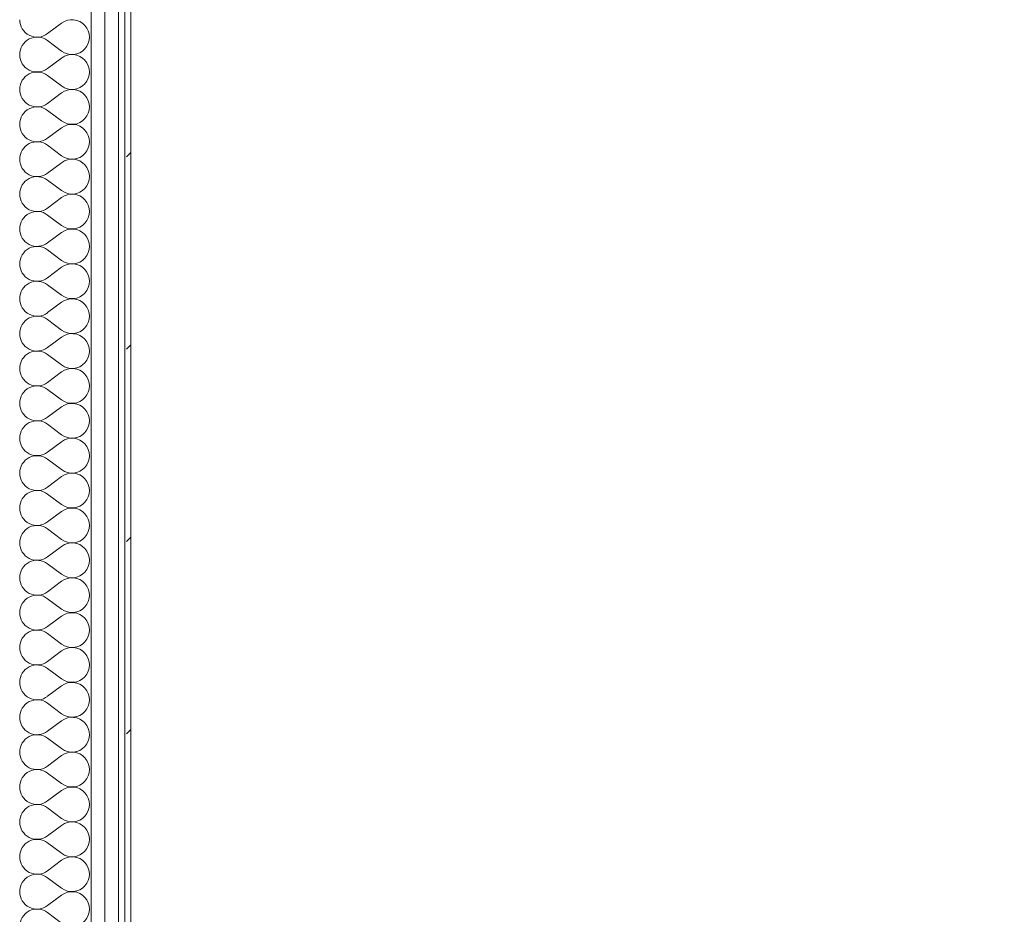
# Model space of a CAD drawing. Header units: millimetres. Extents: x -30280 to 19093, y -18706 to 4378.
# Tile 67 of 206: x -16097 to -15156, y 12 to 867. Entities that reach past the tile are written whole.
import ezdxf

# ---------------------------------------------------------------- set-up
doc = ezdxf.new("R2010")
doc.units = ezdxf.units.MM
doc.header["$MEASUREMENT"] = 0
doc.linetypes.add('Wipeout_Contour', pattern=[1000, 0, -1000])
doc.layers.add('02_ACAB_Anotacio Portes', color=7, linetype='Continuous')
doc.layers.add('Nuevo_08_E_Envans secs', color=7, linetype='Continuous')
doc.layers.add('02_ACAB_Anotacio Portes_Pluma_Nº__46', color=5, linetype='Continuous', lineweight=5)
doc.layers.add('Nuevo_08_E_Envans secs_Pluma_Nº__1', color=7, linetype='Continuous', lineweight=5)
for name, color, linetype, lineweight, true_color in [('Nuevo_08_E_Envans secs_Pluma_Nº__102', 7, 'Continuous', 5, 0xcccccc), ('Nuevo_08_E_Envans secs_Pluma_Nº__171', 171, 'Continuous', 13, 0xaaaaff), ('Nuevo_08_E_Envans secs_Pluma_Nº__177', 7, 'Continuous', 15, 0xf7e046)]:
    doc.layers.add(name, color=color, linetype=linetype, lineweight=lineweight, true_color=true_color)
doc.styles.add('Estilo_Generado_1', font='arial.ttf')
pattern_1 = [(45, (0, 0), (-183.8478, 183.8478), [195, -65]), (45, (7e-14, 183.85), (-183.8478, 183.8478), [195, -65])]

# ---------------------------------------------------------------- blocks, each defined once
blk = doc.blocks.new('*X195')
at = {"layer": 'Nuevo_08_E_Envans secs_Pluma_Nº__102', "color": 254, "linetype": 'Continuous', "lineweight": 5, "true_color": 0xcccccc}
for p, q in [((-16056.76, 863.33), (-16070.1, 853.33)), ((-16056.76, 836.67), (-16070.1, 846.67)), ((-16056.76, 830), (-16070.1, 820)), ((-16056.76, 803.33), (-16070.1, 813.33)), ((-16056.76, 796.67), (-16070.1, 786.67)), ((-16056.76, 770), (-16070.1, 780)), ((-16056.76, 763.33), (-16070.1, 753.33)), ((-16056.76, 736.67), (-16070.1, 746.67)), ((-16056.76, 730), (-16070.1, 720)), ((-16056.76, 703.33), (-16070.1, 713.33)), ((-16056.76, 696.67), (-16070.1, 686.67)), ((-16056.76, 670), (-16070.1, 680)), ((-16056.76, 663.33), (-16070.1, 653.33)), ((-16056.76, 636.67), (-16070.1, 646.67)), ((-16056.76, 630), (-16070.1, 620)), ((-16056.76, 603.33), (-16070.1, 613.33)), ((-16056.76, 596.67), (-16070.1, 586.67)), ((-16056.76, 570), (-16070.1, 580)), ((-16056.76, 563.33), (-16070.1, 553.33)), ((-16056.76, 536.67), (-16070.1, 546.67)), ((-16056.76, 530), (-16070.1, 520)), ((-16056.76, 503.33), (-16070.1, 513.33)), ((-16056.76, 496.67), (-16070.1, 486.67)), ((-16056.76, 470), (-16070.1, 480)), ((-16056.76, 463.33), (-16070.1, 453.33)), ((-16056.76, 436.67), (-16070.1, 446.67)), ((-16056.76, 430), (-16070.1, 420)), ((-16056.76, 403.33), (-16070.1, 413.33)), ((-16056.76, 396.67), (-16070.1, 386.67)), ((-16056.76, 370), (-16070.1, 380)), ((-16056.76, 363.33), (-16070.1, 353.33)), ((-16056.76, 336.67), (-16070.1, 346.67)), ((-16056.76, 330), (-16070.1, 320)), ((-16056.76, 303.33), (-16070.1, 313.33)), ((-16056.76, 296.67), (-16070.1, 286.67)), ((-16056.76, 270), (-16070.1, 280)), ((-16056.76, 263.33), (-16070.1, 253.33)), ((-16056.76, 236.67), (-16070.1, 246.67)), ((-16056.76, 230), (-16070.1, 220)), ((-16056.76, 203.33), (-16070.1, 213.33)), ((-16056.76, 196.67), (-16070.1, 186.67)), ((-16056.76, 170), (-16070.1, 180)), ((-16056.76, 163.33), (-16070.1, 153.33)), ((-16056.76, 136.67), (-16070.1, 146.67)), ((-16056.76, 130), (-16070.1, 120)), ((-16056.76, 103.33), (-16070.1, 113.33)), ((-16056.76, 96.67), (-16070.1, 86.67)), ((-16056.76, 70), (-16070.1, 80)), ((-16056.76, 63.33), (-16070.1, 53.33)), ((-16056.76, 36.67), (-16070.1, 46.67)), ((-16056.76, 30), (-16070.1, 20)), ((-16056.76, 3.33), (-16070.1, 13.33))]:
    blk.add_line(p, q, dxfattribs=at)
for centre, start, end in [((-16080.1, 866.67), 180, 306.8699), ((-16046.76, 850), 233.1301, 126.8699), ((-16080.1, 833.33), 53.1301, 180), ((-16080.1, 833.33), 180, 306.8699), ((-16046.76, 816.67), 233.1301, 126.8699), ((-16080.1, 800), 53.1301, 180), ((-16080.1, 800), 180, 306.8699), ((-16046.76, 783.33), 233.1301, 126.8699), ((-16080.1, 766.67), 53.1301, 180), ((-16080.1, 766.67), 180, 306.8699), ((-16046.76, 750), 233.1301, 126.8699), ((-16080.1, 733.33), 53.1301, 180), ((-16080.1, 733.33), 180, 306.8699), ((-16046.76, 716.67), 233.1301, 126.8699), ((-16080.1, 700), 53.1301, 180), ((-16080.1, 700), 180, 306.8699), ((-16046.76, 683.33), 233.1301, 126.8699), ((-16080.1, 666.67), 53.1301, 180), ((-16080.1, 666.67), 180, 306.8699), ((-16046.76, 650), 233.1301, 126.8699), ((-16080.1, 633.33), 53.1301, 180), ((-16080.1, 633.33), 180, 306.8699), ((-16046.76, 616.67), 233.1301, 126.8699), ((-16080.1, 600), 53.1301, 180), ((-16080.1, 600), 180, 306.8699), ((-16046.76, 583.33), 233.1301, 126.8699), ((-16080.1, 566.67), 53.1301, 180), ((-16080.1, 566.67), 180, 306.8699), ((-16046.76, 550), 233.1301, 126.8699), ((-16080.1, 533.33), 53.1301, 180), ((-16080.1, 533.33), 180, 306.8699), ((-16046.76, 516.67), 233.1301, 126.8699), ((-16080.1, 500), 53.1301, 180), ((-16080.1, 500), 180, 306.8699), ((-16046.76, 483.33), 233.1301, 126.8699), ((-16080.1, 466.67), 53.1301, 180), ((-16080.1, 466.67), 180, 306.8699), ((-16046.76, 450), 233.1301, 126.8699), ((-16080.1, 433.33), 53.1301, 180), ((-16080.1, 433.33), 180, 306.8699), ((-16046.76, 416.67), 233.1301, 126.8699), ((-16080.1, 400), 53.1301, 180), ((-16080.1, 400), 180, 306.8699), ((-16046.76, 383.33), 233.1301, 126.8699), ((-16080.1, 366.67), 53.1301, 180), ((-16080.1, 366.67), 180, 306.8699), ((-16046.76, 350), 233.1301, 126.8699), ((-16080.1, 333.33), 53.1301, 180), ((-16080.1, 333.33), 180, 306.8699), ((-16046.76, 316.67), 233.1301, 126.8699), ((-16080.1, 300), 53.1301, 180), ((-16080.1, 300), 180, 306.8699), ((-16046.76, 283.33), 233.1301, 126.8699), ((-16080.1, 266.67), 53.1301, 180), ((-16080.1, 266.67), 180, 306.8699), ((-16046.76, 250), 233.1301, 126.8699), ((-16080.1, 233.33), 53.1301, 180), ((-16080.1, 233.33), 180, 306.8699), ((-16046.76, 216.67), 233.1301, 126.8699), ((-16080.1, 200), 53.1301, 180), ((-16080.1, 200), 180, 306.8699), ((-16046.76, 183.33), 233.1301, 126.8699), ((-16080.1, 166.67), 53.1301, 180), ((-16080.1, 166.67), 180, 306.8699), ((-16046.76, 150), 233.1301, 126.8699), ((-16080.1, 133.33), 53.1301, 180), ((-16080.1, 133.33), 180, 306.8699), ((-16046.76, 116.67), 233.1301, 126.8699), ((-16080.1, 100), 53.1301, 180), ((-16080.1, 100), 180, 306.8699), ((-16046.76, 83.33), 233.1301, 126.8699), ((-16080.1, 66.67), 53.1301, 180), ((-16080.1, 66.67), 180, 306.8699), ((-16046.76, 50), 233.1301, 126.8699), ((-16080.1, 33.33), 53.1301, 180), ((-16080.1, 33.33), 180, 306.8699), ((-16046.76, 16.67), 233.1301, 126.8699), ((-16080.1, 0), 53.1301, 180)]:
    blk.add_arc(centre, 16.67, start, end, dxfattribs=at)
blk = doc.blocks.new('Muro_71_1', base_point=(-16136.43, -1128.98))
at = {"color": 254, "linetype": 'Wipeout_Contour', "lineweight": 0, "ltscale": 64267.602615}
blk.add_wipeout([(-16002.43, -1140.98), (-16002.43, 1554.85), (-16015.43, 1554.85), (-16015.43, -1140.98)], dxfattribs=at).dxf.layer = 'Nuevo_08_E_Envans secs'
at = {"color": 254, "linetype": 'Wipeout_Contour', "lineweight": 0, "ltscale": 64204.127583}
blk.add_wipeout([(-15990.43, -1128.98), (-15990.43, 1554.85), (-15996.43, 1554.85), (-15996.43, -1128.98)], dxfattribs=at).dxf.layer = 'Nuevo_08_E_Envans secs'
at = {"layer": 'Nuevo_08_E_Envans secs_Pluma_Nº__171', "linetype": 'Continuous', "lineweight": 13, "true_color": 0xaaaaff}
h = blk.add_hatch(dxfattribs=at)
h.set_pattern_fill('Panellat_HPL_0001', color=161, style=0, pattern_type=2)
h.set_pattern_definition(pattern_1)
h.paths.add_polyline_path([(-15990.43, -1128.98), (-15990.43, 1554.85), (-15996.43, 1554.85), (-15996.43, -1128.98)])
at = {"layer": 'Nuevo_08_E_Envans secs_Pluma_Nº__177', "linetype": 'Continuous', "lineweight": 15, "true_color": 0xf7e046}
h = blk.add_hatch(dxfattribs=at)
h.set_pattern_fill('Panellat_HPL_0001', color=53, style=0, pattern_type=2)
h.set_pattern_definition(pattern_1)
h.paths.add_polyline_path([(-16002.43, -1140.98), (-16002.43, 1554.85), (-16015.43, 1554.85), (-16015.43, -1140.98)])
at = {"layer": 'Nuevo_08_E_Envans secs_Pluma_Nº__1', "color": 7, "linetype": 'Continuous', "lineweight": 5}
for p, q in [((-16002.43, -1140.98), (-16002.43, 1554.85)), ((-15996.43, -1134.98), (-15996.43, 1554.85))]:
    blk.add_line(p, q, dxfattribs=at)
at = {"layer": 'Nuevo_08_E_Envans secs_Pluma_Nº__1', "color": 7, "linetype": 'Continuous', "lineweight": 5, "flags": 128}
blk.add_lwpolyline([(-15990.43, -1128.98), (-15990.43, 1554.85)], dxfattribs=at)
at = {"color": 254, "linetype": 'Wipeout_Contour', "lineweight": 0, "ltscale": 64321.27249}
blk.add_wipeout([(-16015.43, -1153.98), (-16015.43, 1554.85), (-16028.43, 1554.85), (-16028.43, -1153.98)], dxfattribs=at).dxf.layer = 'Nuevo_08_E_Envans secs'
at = {"layer": 'Nuevo_08_E_Envans secs_Pluma_Nº__177', "linetype": 'Continuous', "lineweight": 15, "true_color": 0xf7e046}
h = blk.add_hatch(dxfattribs=at)
h.set_pattern_fill('Panellat_HPL_0001', color=53, style=0, pattern_type=2)
h.set_pattern_definition(pattern_1)
h.paths.add_polyline_path([(-16015.43, -1153.98), (-16015.43, 1554.85), (-16028.43, 1554.85), (-16028.43, -1153.98)])
at = {"layer": 'Nuevo_08_E_Envans secs_Pluma_Nº__1', "color": 7, "linetype": 'Continuous', "lineweight": 5}
for p, q in [((-16028.43, -1153.98), (-16028.43, 1554.85)), ((-16015.43, -1153.98), (-16015.43, 1554.85))]:
    blk.add_line(p, q, dxfattribs=at)
at = {"layer": 'Nuevo_08_E_Envans secs', "color": 7, "lineweight": 20}
blk.add_blockref('*X195', (0, 0), dxfattribs=at)
blk = doc.blocks.new('Etiqueta_22_1', base_point=(-14654.53, 1533.2))
at = {"layer": '02_ACAB_Anotacio Portes_Pluma_Nº__46', "color": 5, "lineweight": 5, "insert": (-14654.53, 1195.06), "char_height": 300, "attachment_point": 2, "style": 'Estilo_Generado_1'}
blk.add_mtext('\\A1;{\\pqc;\\pt0,46000;\\fArial|b0|i0|c0|p0;\\W1.000000;M-06\\fArial|b0|i0|c0|p0;\\W1.000000;\\A1{\\H.66x;\\S^  ;}\\fArial|b0|i0|c0|p0;\\W1.000000;\\fArial|b0|i0|c0|p0;\\W1.000000;\\A1{\\H.66x;\\S^  ;}\\fArial|b0|i0|c0|p0;\\W1.000000; \\fArial|b0|i0|c0|p0;\\W1.000000;\\fArial|b0|i0|c0|p0;\\W1.000000;\\fArial|b0|i0|c0|p0;\\W1.000000;\\fArial|b0|i0|c0|p0;\\W1.000000;\\fArial|b0|i0|c0|p0;\\W1.000000;\\fArial|b0|i0|c0|p0;\\W1.000000;\\fArial|b0|i0|c0|p0;\\W1.000000;\\fArial|b0|i0|c0|p0;\\W1.000000;\\fArial|b0|i0|c0|p0;\\W1.000000;\\fArial|b0|i0|c0|p0;\\W1.000000;\\fArial|b0|i0|c0|p0;\\W1.000000;\\fArial|b0|i0|c0|p0;\\W1.000000;\\fArial|b0|i0|c0|p0;\\W1.000000;\\fArial|b0|i0|c0|p0;\\W1.000000;\\fArial|b0|i0|c0|p0;\\W1.000000;\\fArial|b0|i0|c0|p0;\\W1.000000;\\fArial|b0|i0|c0|p0;\\W1.000000;\\fArial|b0|i0|c0|p0;\\W1.000000;\\fArial|b0|i0|c0|p0;\\W1.000000;\\fArial|b0|i0|c0|p0;\\W1.000000;\\fArial|b0|i0|c0|p0;\\W1.000000;\\fArial|b0|i0|c0|p0;\\W1.000000;\\fArial|b0|i0|c0|p0;\\W1.000000;\\fArial|b0|i0|c0|p0;\\W1.000000;\\fArial|b0|i0|c0|p0;\\W1.000000;\\fArial|b0|i0|c0|p0;\\W1.000000;\\fArial|b0|i0|c0|p0;\\W1.000000;\\fArial|b0|i0|c0|p0;\\W1.000000;\\fArial|b0|i0|c0|p0;\\W1.000000;\\fArial|b0|i0|c0|p0;\\W1.000000;\\fArial|b0|i0|c0|p0;\\W1.000000;\\fArial|b0|i0|c0|p0;\\W1.000000;\\fArial|b0|i0|c0|p0;\\W1.000000;\\fArial|b0|i0|c0|p0;\\W1.000000;\\fArial|b0|i0|c0|p0;\\W1.000000;\\fArial|b0|i0|c0|p0;\\W1.000000;\\fArial|b0|i0|c0|p0;\\W1.000000;\\fArial|b0|i0|c0|p0;\\W1.000000;\\fArial|b0|i0|c0|p0;\\W1.000000;\\fArial|b0|i0|c0|p0;\\W1.000000;\\fArial|b0|i0|c0|p0;\\W1.000000;\\fArial|b0|i0|c0|p0;\\W1.000000;\\fArial|b0|i0|c0|p0;\\W1.000000;}', dxfattribs=at)

msp = doc.modelspace()

# ---------------------------------------------------------------- block references
at = {"layer": '02_ACAB_Anotacio Portes', "color": 5, "linetype": 'Continuous', "lineweight": 5}
msp.add_blockref('Etiqueta_22_1', (-14654.53, 1533.2), dxfattribs=at)
at = {"layer": 'Nuevo_08_E_Envans secs', "color": 7, "lineweight": 20}
msp.add_blockref('Muro_71_1', (-16136.43, -1128.98), dxfattribs=at)

doc.saveas('drawing.dxf')
